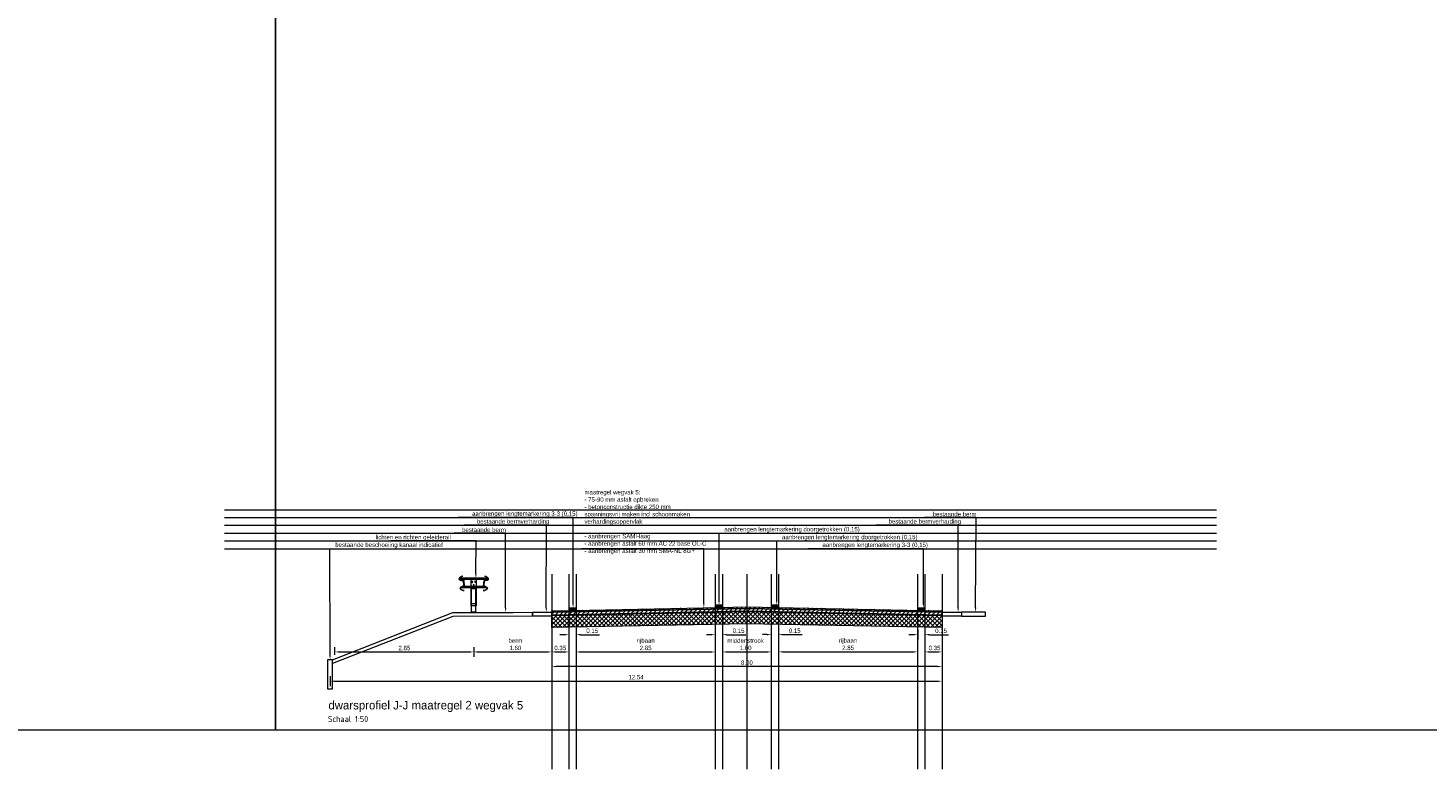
# Model space of a CAD drawing. Header units: metres. Extents: x 0 to 178216, y 0 to 407261.
# Tile 89 of 126: x 166920 to 166949, y 406205 to 406220. Entities that reach past the tile are written whole.
import ezdxf
from ezdxf import colors
from ezdxf.entities.mleader import LeaderData, LeaderLine
from ezdxf.math import Vec2, Vec3

# ---------------------------------------------------------------- set-up
doc = ezdxf.new("R2010")
doc.units = ezdxf.units.M
doc.header["$PDSIZE"] = 1
doc.layers.get('Defpoints').update_dxf_attribs({"lineweight": 18})
for name, color, linetype, lineweight in [('N-WE-VW-MARKERING_LANGS_STREEP_DOORGETROKKEN-G', 7, 'Continuous', 18), ('X-XX-AL-T35', 50, 'Continuous', 18), ('X-XX-AL-T50', 130, 'Continuous', 18), ('X-XX-AL-TEKENBLAD-M', 7, 'Continuous', 18), ('X-XX-AL-TEKENBLAD-S', 7, 'Continuous', 18), ('X-XX-AL-TEKENBLAD-T18', 10, 'Continuous', 18)]:
    doc.layers.add(name, color=color, linetype=linetype, lineweight=lineweight)
doc.layers.add('X-XX-AL-HULPLIJN-G', color=210, linetype='Continuous', lineweight=18, plot=False)
doc.styles.add('Futurabook1-1000', font='LT.TTF', dxfattribs={"height": 2.5})
doc.styles.add('NLCS-ISO-M100-T35', font='NLCS-ISO.ttf', dxfattribs={"height": 0.35})
doc.styles.add('NLCS-ISO-M50-T18', font='LT.TTF', dxfattribs={"height": 0.09})
doc.dimstyles.new('NLCS-M50-T18-PIJL_L2_H2', dxfattribs={"dimscale": 0.05, "dimtxt": 0.09, "dimasz": 1.8, "dimexe": 2, "dimexo": 2, "dimgap": 0.7, "dimtad": 1, "dimzin": 0, "dimdsep": 46, "dimtxsty": 'NLCS-ISO-M50-T18', "dimcen": 0, "dimdle": 2, "dimclrd": 256, "dimclre": 256, "dimclrt": 10, "dimazin": 0, "dimtfac": 1, "dimtofl": 0, "dimtmove": 0, "dimatfit": 3, "dimfxl": 2, "dimfxlon": 1, "dimtfillclr": 256, "dimtolj": 1, "dimtzin": 0, "dimlwd": -1, "dimlwe": -1, "dimarcsym": 0})
pattern_1 = [(45, (54.331124, -39.4168), (-0.044901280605, 0.044901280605), [])]

# ---------------------------------------------------------------- blocks, each defined once
blk = doc.blocks.new('*D44')
at = {"layer": 'Defpoints', "color": 0, "transparency": 16777216}
for p in [(166931.501, 406208.037), (166934.351, 406208.096), (166934.351, 406207.183)]:
    blk.add_point(p, dxfattribs=at)
at = {"layer": 'X-XX-AL-TEKENBLAD-M', "transparency": 16777216}
for p, q in [((166931.501, 406207.283), (166931.501, 406207.083)), ((166931.591, 406207.183), (166934.261, 406207.183)), ((166934.351, 406207.283), (166934.351, 406207.083))]:
    blk.add_line(p, q, dxfattribs=at)
for points in [[(166931.591, 406207.198), (166931.591, 406207.168), (166931.501, 406207.183)], [(166934.261, 406207.198), (166934.261, 406207.168), (166934.351, 406207.183)]]:
    blk.add_solid(points, dxfattribs=at)
at = {"layer": 'X-XX-AL-TEKENBLAD-M', "color": 10, "transparency": 16777216, "insert": (166932.926, 406207.34), "char_height": 0.09, "attachment_point": 5, "style": 'NLCS-ISO-M50-T18'}
blk.add_mtext('\\A1;rijbaan\\P2.85', dxfattribs=at)
blk = doc.blocks.new('*D45')
at = {"layer": 'Defpoints', "color": 0, "transparency": 16777216}
for p in [(166934.501, 406208.097), (166935.501, 406208.097), (166935.501, 406207.183)]:
    blk.add_point(p, dxfattribs=at)
at = {"layer": 'X-XX-AL-TEKENBLAD-M', "transparency": 16777216}
for p, q in [((166934.501, 406207.283), (166934.501, 406207.083)), ((166934.591, 406207.183), (166935.411, 406207.183)), ((166935.501, 406207.283), (166935.501, 406207.083))]:
    blk.add_line(p, q, dxfattribs=at)
for points in [[(166934.591, 406207.198), (166934.591, 406207.168), (166934.501, 406207.183)], [(166935.411, 406207.198), (166935.411, 406207.168), (166935.501, 406207.183)]]:
    blk.add_solid(points, dxfattribs=at)
at = {"layer": 'X-XX-AL-TEKENBLAD-M', "color": 10, "transparency": 16777216, "insert": (166934.975, 406207.34), "char_height": 0.09, "attachment_point": 5, "style": 'NLCS-ISO-M50-T18'}
blk.add_mtext('\\A1;middenstrook\\P1.00', dxfattribs=at)
blk = doc.blocks.new('*D46')
at = {"layer": 'Defpoints', "color": 0, "transparency": 16777216}
for p in [(166935.651, 406208.094), (166938.501, 406208.037), (166938.501, 406207.184)]:
    blk.add_point(p, dxfattribs=at)
at = {"layer": 'X-XX-AL-TEKENBLAD-M', "transparency": 16777216}
for p, q in [((166935.651, 406207.284), (166935.651, 406207.084)), ((166935.741, 406207.184), (166938.411, 406207.184)), ((166938.501, 406207.284), (166938.501, 406207.084))]:
    blk.add_line(p, q, dxfattribs=at)
for points in [[(166935.741, 406207.199), (166935.741, 406207.169), (166935.651, 406207.184)], [(166938.411, 406207.199), (166938.411, 406207.169), (166938.501, 406207.184)]]:
    blk.add_solid(points, dxfattribs=at)
at = {"layer": 'X-XX-AL-TEKENBLAD-M', "color": 10, "transparency": 16777216, "insert": (166937.076, 406207.342), "char_height": 0.09, "attachment_point": 5, "style": 'NLCS-ISO-M50-T18'}
blk.add_mtext('\\A1;rijbaan\\P2.85', dxfattribs=at)
blk = doc.blocks.new('*D47')
at = {"layer": 'Defpoints', "color": 0, "transparency": 16777216}
for p in [(166938.651, 406208.035), (166939.001, 406208.028), (166939.001, 406207.183)]:
    blk.add_point(p, dxfattribs=at)
at = {"layer": 'X-XX-AL-TEKENBLAD-M', "transparency": 16777216}
for p, q in [((166938.651, 406207.283), (166938.651, 406207.083)), ((166938.741, 406207.183), (166938.911, 406207.183)), ((166939.001, 406207.283), (166939.001, 406207.083))]:
    blk.add_line(p, q, dxfattribs=at)
for points in [[(166938.741, 406207.198), (166938.741, 406207.168), (166938.651, 406207.183)], [(166938.911, 406207.198), (166938.911, 406207.168), (166939.001, 406207.183)]]:
    blk.add_solid(points, dxfattribs=at)
at = {"layer": 'X-XX-AL-TEKENBLAD-M', "color": 10, "transparency": 16777216, "insert": (166938.848, 406207.264), "char_height": 0.09, "attachment_point": 5, "style": 'NLCS-ISO-M50-T18'}
blk.add_mtext('\\A1;0.35', dxfattribs=at)
blk = doc.blocks.new('*D48')
at = {"layer": 'Defpoints', "color": 0, "transparency": 16777216}
for p in [(166931.001, 406208.027), (166931.351, 406208.034), (166931.351, 406207.183)]:
    blk.add_point(p, dxfattribs=at)
at = {"layer": 'X-XX-AL-TEKENBLAD-M', "transparency": 16777216}
for p, q in [((166931.001, 406207.283), (166931.001, 406207.083)), ((166931.091, 406207.183), (166931.261, 406207.183)), ((166931.351, 406207.283), (166931.351, 406207.083))]:
    blk.add_line(p, q, dxfattribs=at)
for points in [[(166931.091, 406207.198), (166931.091, 406207.168), (166931.001, 406207.183)], [(166931.261, 406207.198), (166931.261, 406207.168), (166931.351, 406207.183)]]:
    blk.add_solid(points, dxfattribs=at)
at = {"layer": 'X-XX-AL-TEKENBLAD-M', "color": 10, "transparency": 16777216, "insert": (166931.176, 406207.264), "char_height": 0.09, "attachment_point": 5, "style": 'NLCS-ISO-M50-T18'}
blk.add_mtext('\\A1;0.35', dxfattribs=at)
blk = doc.blocks.new('*D49')
at = {"layer": 'Defpoints', "color": 0, "transparency": 16777216}
for p in [(166929.403, 406208.024), (166931.001, 406207.967), (166931.001, 406207.183)]:
    blk.add_point(p, dxfattribs=at)
at = {"layer": 'X-XX-AL-TEKENBLAD-M', "transparency": 16777216}
for p, q in [((166929.403, 406207.283), (166929.403, 406207.083)), ((166929.493, 406207.183), (166930.911, 406207.183)), ((166931.001, 406207.283), (166931.001, 406207.083))]:
    blk.add_line(p, q, dxfattribs=at)
for points in [[(166929.493, 406207.198), (166929.493, 406207.168), (166929.403, 406207.183)], [(166930.911, 406207.198), (166930.911, 406207.168), (166931.001, 406207.183)]]:
    blk.add_solid(points, dxfattribs=at)
at = {"layer": 'X-XX-AL-TEKENBLAD-M', "color": 10, "transparency": 16777216, "insert": (166930.256, 406207.341), "char_height": 0.09, "attachment_point": 5, "style": 'NLCS-ISO-M50-T18'}
blk.add_mtext('\\A1;berm\\P1.60', dxfattribs=at)
blk = doc.blocks.new('*D50')
at = {"layer": 'Defpoints', "color": 0, "transparency": 16777216}
for p in [(166929.403, 406208.024), (166929.403, 406207.183), (166926.558, 406207.024)]:
    blk.add_point(p, dxfattribs=at)
at = {"layer": 'X-XX-AL-TEKENBLAD-M', "transparency": 16777216}
for p, q in [((166926.558, 406207.124), (166926.558, 406207.283)), ((166926.648, 406207.183), (166929.313, 406207.183)), ((166929.403, 406207.283), (166929.403, 406207.083))]:
    blk.add_line(p, q, dxfattribs=at)
for points in [[(166926.648, 406207.198), (166926.648, 406207.168), (166926.558, 406207.183)], [(166929.313, 406207.198), (166929.313, 406207.168), (166929.403, 406207.183)]]:
    blk.add_solid(points, dxfattribs=at)
at = {"layer": 'X-XX-AL-TEKENBLAD-M', "color": 10, "transparency": 16777216, "insert": (166927.98, 406207.263), "char_height": 0.09, "attachment_point": 5, "style": 'NLCS-ISO-M50-T18'}
blk.add_mtext('\\A1;2.85', dxfattribs=at)
blk = doc.blocks.new('*D158')
at = {"layer": 'Defpoints', "color": 0, "transparency": 16777216}
for p in [(166931.001, 406207.687), (166939.001, 406207.688), (166931.001, 406206.883)]:
    blk.add_point(p, dxfattribs=at)
at = {"layer": 'X-XX-AL-TEKENBLAD-M', "transparency": 16777216}
for p, q in [((166931.001, 406206.983), (166931.001, 406206.783)), ((166938.911, 406206.883), (166931.091, 406206.883)), ((166939.001, 406206.983), (166939.001, 406206.783))]:
    blk.add_line(p, q, dxfattribs=at)
for points in [[(166931.091, 406206.898), (166931.091, 406206.868), (166931.001, 406206.883)], [(166938.911, 406206.898), (166938.911, 406206.868), (166939.001, 406206.883)]]:
    blk.add_solid(points, dxfattribs=at)
at = {"layer": 'X-XX-AL-TEKENBLAD-M', "color": 10, "transparency": 16777216, "insert": (166935.001, 406206.963), "char_height": 0.09, "attachment_point": 5, "style": 'NLCS-ISO-M50-T18'}
blk.add_mtext('\\A1;8.00', dxfattribs=at)
blk = doc.blocks.new('*D159')
at = {"layer": 'Defpoints', "color": 0, "transparency": 16777216}
for p in [(166939.001, 406207.683), (166926.458, 406207.203), (166939.001, 406206.583)]:
    blk.add_point(p, dxfattribs=at)
at = {"layer": 'X-XX-AL-TEKENBLAD-M', "transparency": 16777216}
for p, q in [((166926.458, 406206.683), (166926.458, 406206.483)), ((166926.548, 406206.583), (166938.911, 406206.583)), ((166939.001, 406206.683), (166939.001, 406206.483))]:
    blk.add_line(p, q, dxfattribs=at)
for points in [[(166926.548, 406206.598), (166926.548, 406206.568), (166926.458, 406206.583)], [(166938.911, 406206.598), (166938.911, 406206.568), (166939.001, 406206.583)]]:
    blk.add_solid(points, dxfattribs=at)
at = {"layer": 'X-XX-AL-TEKENBLAD-M', "color": 10, "transparency": 16777216, "insert": (166932.729, 406206.664), "char_height": 0.09, "attachment_point": 5, "style": 'NLCS-ISO-M50-T18'}
blk.add_mtext('\\A1;12.54', dxfattribs=at)
blk = doc.blocks.new('*D160')
at = {"layer": 'Defpoints', "color": 0, "transparency": 16777216}
for p in [(166931.35, 406208.034), (166931.501, 406208.037), (166931.501, 406207.537)]:
    blk.add_point(p, dxfattribs=at)
at = {"layer": 'X-XX-AL-TEKENBLAD-M', "transparency": 16777216}
for p, q in [((166931.26, 406207.537), (166931.17, 406207.537)), ((166931.35, 406207.637), (166931.35, 406207.437)), ((166931.501, 406207.637), (166931.501, 406207.437)), ((166931.591, 406207.537), (166931.982, 406207.537))]:
    blk.add_line(p, q, dxfattribs=at)
for points in [[(166931.26, 406207.552), (166931.26, 406207.522), (166931.35, 406207.537)], [(166931.591, 406207.552), (166931.591, 406207.522), (166931.501, 406207.537)]]:
    blk.add_solid(points, dxfattribs=at)
at = {"layer": 'X-XX-AL-TEKENBLAD-M', "color": 10, "transparency": 16777216, "insert": (166931.831, 406207.618), "char_height": 0.09, "attachment_point": 5, "style": 'NLCS-ISO-M50-T18'}
blk.add_mtext('\\A1;0.15', dxfattribs=at)
blk = doc.blocks.new('*D161')
at = {"layer": 'Defpoints', "color": 0, "transparency": 16777216}
for p in [(166934.351, 406208.096), (166934.501, 406208.097), (166934.501, 406207.537)]:
    blk.add_point(p, dxfattribs=at)
at = {"layer": 'X-XX-AL-TEKENBLAD-M', "transparency": 16777216}
for p, q in [((166934.261, 406207.537), (166934.171, 406207.537)), ((166934.351, 406207.637), (166934.351, 406207.437)), ((166934.501, 406207.637), (166934.501, 406207.437)), ((166934.591, 406207.537), (166934.982, 406207.537))]:
    blk.add_line(p, q, dxfattribs=at)
for points in [[(166934.261, 406207.552), (166934.261, 406207.522), (166934.351, 406207.537)], [(166934.591, 406207.552), (166934.591, 406207.522), (166934.501, 406207.537)]]:
    blk.add_solid(points, dxfattribs=at)
at = {"layer": 'X-XX-AL-TEKENBLAD-M', "color": 10, "transparency": 16777216, "insert": (166934.831, 406207.618), "char_height": 0.09, "attachment_point": 5, "style": 'NLCS-ISO-M50-T18'}
blk.add_mtext('\\A1;0.15', dxfattribs=at)
blk = doc.blocks.new('*D162')
at = {"layer": 'Defpoints', "color": 0, "transparency": 16777216}
for p in [(166935.502, 406208.148), (166935.652, 406208.145), (166935.652, 406207.538)]:
    blk.add_point(p, dxfattribs=at)
at = {"layer": 'X-XX-AL-TEKENBLAD-M', "transparency": 16777216}
for p, q in [((166935.412, 406207.538), (166935.322, 406207.538)), ((166935.502, 406207.638), (166935.502, 406207.438)), ((166935.652, 406207.638), (166935.652, 406207.438)), ((166935.742, 406207.538), (166936.133, 406207.538))]:
    blk.add_line(p, q, dxfattribs=at)
for points in [[(166935.412, 406207.553), (166935.412, 406207.523), (166935.502, 406207.538)], [(166935.742, 406207.553), (166935.742, 406207.523), (166935.652, 406207.538)]]:
    blk.add_solid(points, dxfattribs=at)
at = {"layer": 'X-XX-AL-TEKENBLAD-M', "color": 10, "transparency": 16777216, "insert": (166935.982, 406207.619), "char_height": 0.09, "attachment_point": 5, "style": 'NLCS-ISO-M50-T18'}
blk.add_mtext('\\A1;0.15', dxfattribs=at)
blk = doc.blocks.new('*D163')
at = {"layer": 'Defpoints', "color": 0, "transparency": 16777216}
for p in [(166938.502, 406208.087), (166938.652, 406208.084), (166938.652, 406207.537)]:
    blk.add_point(p, dxfattribs=at)
at = {"layer": 'X-XX-AL-TEKENBLAD-M', "transparency": 16777216}
for p, q in [((166938.412, 406207.537), (166938.322, 406207.537)), ((166938.502, 406207.637), (166938.502, 406207.437)), ((166938.652, 406207.637), (166938.652, 406207.437)), ((166938.742, 406207.537), (166939.133, 406207.537))]:
    blk.add_line(p, q, dxfattribs=at)
for points in [[(166938.412, 406207.552), (166938.412, 406207.522), (166938.502, 406207.537)], [(166938.742, 406207.552), (166938.742, 406207.522), (166938.652, 406207.537)]]:
    blk.add_solid(points, dxfattribs=at)
at = {"layer": 'X-XX-AL-TEKENBLAD-M', "color": 10, "transparency": 16777216, "insert": (166938.982, 406207.618), "char_height": 0.09, "attachment_point": 5, "style": 'NLCS-ISO-M50-T18'}
blk.add_mtext('\\A1;0.15', dxfattribs=at)

msp = doc.modelspace()

# ---------------------------------------------------------------- hatches: boundary and pattern name
at = {"layer": 'N-WE-VW-MARKERING_LANGS_STREEP_DOORGETROKKEN-G', "transparency": 33554559}
h = msp.add_hatch(color=256, dxfattribs=at)
h.dxf.hatch_style = 1
h.paths.add_polyline_path([(166931.4997, 406208.0873), (166931.3498, 406208.0842), (166931.3508, 406208.0342), (166931.5008, 406208.0373)])
h = msp.add_hatch(color=256, dxfattribs=at)
h.dxf.hatch_style = 1
h.paths.add_polyline_path([(166934.4997, 406208.1472), (166934.3498, 406208.1442), (166934.3508, 406208.0942), (166934.5008, 406208.0972)])
h = msp.add_hatch(color=256, dxfattribs=at)
h.dxf.hatch_style = 1
h.paths.add_polyline_path([(166935.6517, 406208.1451), (166935.5018, 406208.1481), (166935.5008, 406208.0981), (166935.6507, 406208.0951)])
h = msp.add_hatch(color=256, dxfattribs=at)
h.dxf.hatch_style = 1
h.paths.add_polyline_path([(166938.6517, 406208.084), (166938.5018, 406208.087), (166938.5008, 406208.037), (166938.6507, 406208.034)])
at = {"layer": 'X-XX-AL-TEKENBLAD-S', "transparency": 33554687}
h = msp.add_hatch(dxfattribs=at)
h.set_pattern_fill('ANSI31', color=256, scale=0.02)
h.set_pattern_definition(pattern_1)
h.paths.add_polyline_path([(166931.0008, 406207.9972), (166935.0008, 406208.0777), (166939.0003, 406207.9981), (166939.0009, 406207.9381), (166935.0008, 406208.0177), (166931.0008, 406207.9372)])
h = msp.add_hatch(dxfattribs=at)
h.set_pattern_fill('ANSI31', color=256, scale=0.02, angle=270)
h.set_pattern_definition([(315, (54.331124, 0.5832), (0.044901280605, 0.044901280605), [])])
h.paths.add_polyline_path([(166931.0095, 406208.0274), (166935.0008, 406208.1077), (166939.0009, 406208.0281), (166939.0003, 406207.9981), (166935.0008, 406208.0777), (166931.0095, 406207.9974)])
h = msp.add_hatch(dxfattribs=at)
h.set_pattern_fill('ANSI31', color=256, scale=0.02)
h.set_pattern_definition(pattern_1)
h.paths.add_polyline_path([(166935.0008, 406208.0777), (166931.0096, 406207.9974), (166931.0098, 406207.9374), (166935.0008, 406208.0177), (166939.0009, 406207.9381), (166939.0003, 406207.9981)])
at = {"layer": 'X-XX-AL-TEKENBLAD-S'}
h = msp.add_hatch(dxfattribs=at)
h.set_pattern_fill('ANSI37', color=8, scale=0.02, angle=270)
h.set_pattern_definition([(315, (-1.909524, -41.184786), (0.044901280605, 0.044901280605), []), (45, (-1.909524, -41.184786), (-0.044901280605, 0.044901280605), [])])
h.paths.add_polyline_path([(166931.0008, 406207.9322), (166935.0008, 406208.0127), (166939.0009, 406207.9331), (166939.0009, 406207.6831), (166935.0008, 406207.7627), (166931.0008, 406207.6824)])

# ---------------------------------------------------------------- linework, layer by layer
at = {"layer": 'N-WE-VW-MARKERING_LANGS_STREEP_DOORGETROKKEN-G', "flags": 128}
for points in [[(166931.4997, 406208.0873), (166931.3498, 406208.0842), (166931.3508, 406208.0342), (166931.5008, 406208.0373), (166931.4997, 406208.0873)], [(166934.4997, 406208.1472), (166934.3498, 406208.1442), (166934.3508, 406208.0942), (166934.5008, 406208.0972), (166934.4997, 406208.1472)], [(166935.6517, 406208.1451), (166935.5018, 406208.1481), (166935.5008, 406208.0981), (166935.6507, 406208.0951), (166935.6517, 406208.1451)], [(166938.6517, 406208.084), (166938.5018, 406208.087), (166938.5008, 406208.037), (166938.6507, 406208.034), (166938.6517, 406208.084)]]:
    msp.add_lwpolyline(points, close=True, dxfattribs=at)
at = {"layer": 'X-XX-AL-HULPLIJN-G', "flags": 128}
for points in [[(166875.3375, 406225.5848), (166875.3375, 406205.5848), (166925.3375, 406205.5848), (166925.3375, 406225.5848)], [(166925.3375, 406225.5848), (166925.3375, 406205.5848), (166975.3375, 406205.5848), (166975.3375, 406225.5848)]]:
    msp.add_lwpolyline(points, close=True, dxfattribs=at)
for points in [[(166924.2968, 406210.1014), (166944.6265, 406210.1014)], [(166924.2968, 406209.9414), (166944.6265, 406209.9414)], [(166924.2968, 406209.7814), (166944.6265, 406209.7814)], [(166924.2968, 406209.6214), (166944.6265, 406209.6214)], [(166924.2968, 406209.4614), (166944.6265, 406209.4614)], [(166924.2968, 406209.3014), (166944.6265, 406209.3014)], [(166931.0008, 406208.7816), (166931.0008, 406204.7816)], [(166931.3508, 406208.7816), (166931.3508, 406204.7816)], [(166931.5008, 406208.7816), (166931.5008, 406204.7816)], [(166934.3508, 406208.7816), (166934.3508, 406204.7816)], [(166934.5008, 406208.7816), (166934.5008, 406204.7816)], [(166935.0008, 406208.7816), (166935.0008, 406204.7816)], [(166935.5008, 406208.7816), (166935.5008, 406204.7816)], [(166935.6508, 406208.7816), (166935.6508, 406204.7816)], [(166938.5008, 406208.7816), (166938.5008, 406204.7816)], [(166938.6508, 406208.7816), (166938.6508, 406204.7816)], [(166939.0008, 406208.7816), (166939.0008, 406204.7816)]]:
    msp.add_lwpolyline(points, dxfattribs=at)
at = {"layer": 'X-XX-AL-TEKENBLAD-S', "transparency": 33554687}
for p, q in [((166929.1127, 406208.6933), (166929.1153, 406208.6703)), ((166929.6927, 406208.6933), (166929.1127, 406208.6933)), ((166929.69, 406208.6703), (166929.1153, 406208.6703)), ((166929.1872, 406208.6703), (166929.2024, 406208.5253)), ((166929.191, 406208.6703), (166929.2063, 406208.5253)), ((166929.1974, 406208.6461), (166929.1936, 406208.6457)), ((166929.1974, 406208.6461), (166929.2084, 406208.5413)), ((166929.3527, 406208.1258), (166929.3527, 406208.6805)), ((166929.3527, 406208.6805), (166929.4527, 406208.6805)), ((166929.3599, 406208.6235), (166929.386, 406208.6235)), ((166929.3727, 406208.6036), (166929.3727, 406208.6421)), ((166929.4199, 406208.6235), (166929.446, 406208.6235)), ((166929.4327, 406208.6049), (166929.4327, 406208.6421)), ((166929.4527, 406208.6805), (166929.4527, 406208.1258)), ((166929.6079, 406208.6461), (166929.5969, 406208.5413)), ((166929.6143, 406208.6703), (166929.599, 406208.5253)), ((166929.6181, 406208.6703), (166929.6029, 406208.5253)), ((166929.6079, 406208.6461), (166929.6117, 406208.6457)), ((166929.6927, 406208.6933), (166929.69, 406208.6703)), ((166929.1707, 406208.5023), (166929.135, 406208.5023)), ((166929.135, 406208.4993), (166929.135, 406208.5023)), ((166929.6703, 406208.4993), (166929.135, 406208.4993)), ((166929.1707, 406208.5023), (166929.1947, 406208.5253)), ((166929.6107, 406208.5253), (166929.1947, 406208.5253)), ((166929.2084, 406208.5413), (166929.2046, 406208.5409)), ((166929.3527, 406208.4905), (166929.4527, 406208.4905)), ((166929.3527, 406208.4855), (166929.4527, 406208.4855)), ((166929.3527, 406208.4741), (166929.3577, 406208.4741)), ((166929.3577, 406207.9987), (166929.3577, 406208.4741)), ((166929.3893, 406208.5535), (166929.4151, 406208.5535)), ((166929.4027, 406208.5259), (166929.4027, 406208.5721)), ((166929.4477, 406208.4741), (166929.4527, 406208.4741)), ((166929.4477, 406207.9987), (166929.4477, 406208.4741)), ((166929.5969, 406208.5413), (166929.6007, 406208.5409)), ((166929.6107, 406208.5253), (166929.6347, 406208.5023)), ((166929.6703, 406208.5023), (166929.6347, 406208.5023)), ((166929.6703, 406208.4993), (166929.6703, 406208.5023)), ((166929.4527, 406208.1258), (166929.3527, 406208.1258)), ((166929.4477, 406208.1708), (166929.3577, 406208.1708)), ((166929.3527, 406207.9987), (166929.3462, 406207.9937)), ((166929.4527, 406207.9987), (166929.3527, 406207.9987)), ((166929.4527, 406207.9987), (166929.4592, 406207.9937))]:
    msp.add_line(p, q, dxfattribs=at)
at = {"layer": 'X-XX-AL-TEKENBLAD-S', "transparency": 33554687, "flags": 128}
for points in [[(166929.2083, 406208.4449), (166929.1827, 406208.4462), (166929.1392, 406208.4679, -0.6229229), (166929.1395, 406208.511), (166929.1818, 406208.5314, 0.3165431), (166929.1986, 406208.5616), (166929.1924, 406208.6213, 0.3149109), (166929.1698, 406208.6472), (166929.1238, 406208.6588, -0.6226296), (166929.1148, 406208.7009), (166929.1528, 406208.7309), (166929.1776, 406208.7374), (166929.1768, 406208.7403), (166929.1514, 406208.7336), (166929.1129, 406208.7032, 0.6226296), (166929.1231, 406208.6559), (166929.1691, 406208.6443, -0.3149109), (166929.1894, 406208.621), (166929.1956, 406208.5613, -0.3165431), (166929.1805, 406208.5341), (166929.1382, 406208.5137, 0.6229229), (166929.1378, 406208.4653), (166929.1819, 406208.4432), (166929.2082, 406208.4419)], [(166929.3692, 406208.6115, 0.5773503), (166929.3761, 406208.6115), (166929.3805, 406208.619, 1.7320508), (166929.3649, 406208.619)], [(166929.4292, 406208.6115, 0.5773503), (166929.4361, 406208.6115), (166929.4405, 406208.619, 1.7320508), (166929.4249, 406208.619)], [(166929.597, 406208.4449), (166929.6226, 406208.4462), (166929.6661, 406208.4679, 0.6229229), (166929.6658, 406208.511), (166929.6235, 406208.5314, -0.3165431), (166929.6067, 406208.5616), (166929.613, 406208.6213, -0.3149109), (166929.6355, 406208.6472), (166929.6815, 406208.6588, 0.6226296), (166929.6905, 406208.7009), (166929.6526, 406208.7309), (166929.6277, 406208.7374), (166929.6285, 406208.7403), (166929.6539, 406208.7336), (166929.6924, 406208.7032, -0.6226296), (166929.6822, 406208.6559), (166929.6362, 406208.6443, 0.3149109), (166929.6159, 406208.621), (166929.6097, 406208.5613, 0.3165431), (166929.6248, 406208.5341), (166929.6671, 406208.5137, -0.6229229), (166929.6675, 406208.4653), (166929.6234, 406208.4432), (166929.5971, 406208.4419)], [(166929.3992, 406208.5415, 0.5773503), (166929.4061, 406208.5415), (166929.4105, 406208.549, 1.7320508), (166929.3949, 406208.549)]]:
    msp.add_lwpolyline(points, format="xyb", close=True, dxfattribs=at)
at = {"layer": 'X-XX-AL-TEKENBLAD-S', "const_width": 0.01, "flags": 128}
msp.add_lwpolyline([(166931.0009, 406207.9322), (166935.0008, 406208.0127), (166939.0007, 406207.9331)], dxfattribs=at)
at = {"layer": 'X-XX-AL-TEKENBLAD-S', "flags": 128}
msp.add_lwpolyline([(166931.0008, 406208.0272), (166931.4394, 406208.036), (166934.4308, 406208.0958), (166935.0008, 406208.1077), (166935.6145, 406208.0958), (166938.6199, 406208.0357), (166939.0009, 406208.0281), (166939.0003, 406207.9981), (166938.6444, 406208.0052), (166935.0008, 406208.0777), (166931.0008, 406207.9972), (166931.0008, 406208.0272)], dxfattribs=at)
msp.add_lwpolyline([(166931.0008, 406207.9972), (166935.0008, 406208.0777), (166939.0003, 406207.9981), (166939.0003, 406207.9981), (166939.0009, 406207.9381), (166935.0008, 406208.0177), (166931.0008, 406207.9372), (166931.0008, 406207.9972)], close=True, dxfattribs=at)
at = {"layer": 'X-XX-AL-TEKENBLAD-S', "color": 8, "flags": 128}
msp.add_lwpolyline([(166926.5076, 406207.0233), (166928.9763, 406207.9927), (166929.3027, 406207.9933), (166929.5526, 406207.9939), (166929.6186, 406207.9941), (166930.2098, 406207.9955), (166930.6098, 406207.9974), (166930.6096, 406207.9174), (166928.9763, 406207.9127), (166926.5076, 406206.9433), (166926.5076, 406207.0233)], dxfattribs=at)
for points in [[(166930.6096, 406207.9974), (166931.0008, 406207.9972), (166931.0008, 406207.9172), (166930.6096, 406207.9174)], [(166931.0008, 406207.9322), (166935.0008, 406208.0127), (166939.0009, 406207.9331), (166939.0009, 406207.9331), (166939.0009, 406207.6831), (166935.0008, 406207.7627), (166931.0008, 406207.6824), (166931.0008, 406207.9322)], [(166939.0009, 406207.9981), (166939.4007, 406207.9981), (166939.4007, 406207.9181), (166939.0009, 406207.9181)], [(166939.8907, 406207.9981), (166939.4007, 406207.9981), (166939.4007, 406207.9181), (166939.8907, 406207.9181)], [(166926.4076, 406207.0233), (166926.4076, 406206.4233), (166926.5076, 406206.4233), (166926.5076, 406207.0233)]]:
    msp.add_lwpolyline(points, close=True, dxfattribs=at)

# ---------------------------------------------------------------- texts
at = {"layer": 'X-XX-AL-T35', "insert": (166926.4134, 406205.8698), "char_height": 0.125, "attachment_point": 1, "style": 'NLCS-ISO-M100-T35'}
msp.add_mtext_dynamic_manual_height_columns('Schaal 1:50', width=5.387368, gutter_width=1.75, heights=[0], dxfattribs=at)
at = {"layer": 'X-XX-AL-T50', "insert": (166926.423, 406206.1787), "char_height": 0.175, "attachment_point": 1, "style": 'Futurabook1-1000'}
msp.add_mtext_dynamic_manual_height_columns('dwarsprofiel J-J maatregel 2 wegvak 5', width=8.139484, gutter_width=2.5, heights=[0], dxfattribs=at)

# ---------------------------------------------------------------- dimensions: what is measured, and where the dimension line sits
at = {"layer": 'X-XX-AL-TEKENBLAD-M'}
for base, p1, p2, picture, middle in [((166929.4027, 406207.1831), (166926.5576, 406207.0235), (166929.4027, 406208.0235), '*D50', (166927.9802, 406207.1831)), ((166931.3508, 406207.183), (166931.0008, 406208.0272), (166931.3508, 406208.0342), '*D48', (166931.1758, 406207.183)), ((166939.0009, 406207.1833), (166938.6508, 406208.0351), (166939.0009, 406208.0281), '*D47', (166938.8484, 406207.1833))]:
    dim = msp.add_linear_dim(base=base, p1=p1, p2=p2, dimstyle='NLCS-M50-T18-PIJL_L2_H2', dxfattribs=at)
    dim.commit()
    dim.dimension.update_dxf_attribs({"geometry": picture, "text_midpoint": middle, "dimtype": 160})
for base, p1, p2, text, picture, middle in [((166931.0008, 406207.1831), (166929.4027, 406208.0235), (166931.0008, 406207.9672), 'berm\\P<>', '*D49', (166930.2561, 406207.1831)), ((166935.5008, 406207.1826), (166934.5008, 406208.0974), (166935.5008, 406208.0974), 'middenstrook\\P<>', '*D45', (166934.9746, 406207.1826))]:
    dim = msp.add_linear_dim(base=base, p1=p1, p2=p2, text=text, dimstyle='NLCS-M50-T18-PIJL_L2_H2', dxfattribs=at)
    dim.commit()
    dim.dimension.update_dxf_attribs({"geometry": picture, "text_midpoint": middle, "dimtype": 160})
for base, p1, p2, picture, middle in [((166931.5008, 406207.5373), (166931.3498, 406208.0344), (166931.5008, 406208.0375), '*D160', (166931.8315, 406207.6181)), ((166934.5008, 406207.5372), (166934.3508, 406208.0959), (166934.5008, 406208.0974), '*D161', (166934.8315, 406207.6179)), ((166935.6517, 406207.5382), (166935.5018, 406208.1481), (166935.6517, 406208.1451), '*D162', (166935.9824, 406207.6189)), ((166938.6517, 406207.5372), (166938.5018, 406208.087), (166938.6517, 406208.084), '*D163', (166938.9824, 406207.6179)), ((166939.0009, 406206.5831), (166926.4576, 406207.2031), (166939.0009, 406207.6831), '*D159', (166932.7292, 406206.6642)), ((166931.0008, 406206.8826), (166939.0008, 406207.6881), (166931.0008, 406207.6874), '*D158', (166935.0008, 406206.9634))]:
    dim = msp.add_linear_dim(base=base, p1=p1, p2=p2, dimstyle='NLCS-M50-T18-PIJL_L2_H2', dxfattribs=at)
    dim.commit()
    dim.dimension.update_dxf_attribs({"geometry": picture, "text_midpoint": middle})
for base, p1, p2, picture, middle in [((166934.3508, 406207.1827), (166931.5008, 406208.0375), (166934.3508, 406208.0959), '*D44', (166932.9258, 406207.3405)), ((166938.5008, 406207.1842), (166935.6508, 406208.0944), (166938.5008, 406208.0374), '*D46', (166937.0758, 406207.3419))]:
    dim = msp.add_linear_dim(base=base, p1=p1, p2=p2, text='rijbaan\\P<>', dimstyle='NLCS-M50-T18-PIJL_L2_H2', dxfattribs=at)
    dim.commit()
    dim.dimension.update_dxf_attribs({"geometry": picture, "text_midpoint": middle})

# ---------------------------------------------------------------- leaders
at = {"layer": 'X-XX-AL-TEKENBLAD-T18'}
ml = msp.add_multileader_mtext('Standard', dxfattribs=at)
ml.set_content('maatregel wegvak 5: \\P- 75-90 mm asfalt opbreken\\P- betonconstructie dikte 250 mm spanningsvrij maken incl schoonmaken verhardingsoppervlak \\P\\P- aanbrengen SAMI-laag\\P- aanbrengen asfalt 60 mm AC 22 base OL-C \\P- aanbrengen asfalt 30 mm SMA-NL 8G+ ', color=256, style='NLCS-ISO-M50-T18')
ml.set_leader_properties(color=256, linetype='ByLayer', lineweight=-1)
ml.build(insert=Vec2(0, 0))
ml.multileader.update_dxf_attribs({"text_left_attachment_type": 5, "text_right_attachment_type": 5, "dogleg_length": 0.09, "arrow_head_size": 0.09})
ctx = ml.context
ctx.base_point, ctx.char_height, ctx.arrow_head_size, ctx.landing_gap_size, ctx.plane_origin = Vec3(166931.654, 406209.3014), 0.09, 0.09, 0.018, Vec3(166934.1936, 406208.4217)
ctx.left_attachment, ctx.right_attachment = 5, 5
notes = []
notes.append((ctx, [(1, (1, 1, 0), (166934.1186, 406209.3014), (-1, 0), 0.09, [(0, [(166934.1187, 406208.0896)], 0, [])])]))
ctx.mtext.insert, ctx.mtext.width, ctx.mtext.flow_direction = Vec3(166931.672, 406210.5036), 2.374077, 5
ml = msp.add_multileader_mtext('Standard', dxfattribs=at)
ml.set_content('aanbrengen lengtemarkering 3-3 (0,15)', color=256, style='NLCS-ISO-M50-T18')
ml.set_leader_properties(color=256, linetype='ByLayer', lineweight=-1)
ml.build(insert=Vec2(0, 0))
ml.multileader.update_dxf_attribs({"text_left_attachment_type": 5, "text_right_attachment_type": 5, "dogleg_length": 0.09, "arrow_head_size": 0.09})
ctx = ml.context
ctx.base_point, ctx.char_height, ctx.arrow_head_size, ctx.landing_gap_size, ctx.plane_origin = Vec3(166929.3506, 406209.9414), 0.09, 0.09, 0.018, Vec3(166931.5133, 406208.4135)
ctx.left_attachment, ctx.right_attachment = 5, 5
notes.append((ctx, [(1, (1, 1, 0), (166931.4384, 406209.9414), (-1, 0), 0.09, [(0, [(166931.4384, 406208.086)], 0, [])])]))
ctx.mtext.insert, ctx.mtext.flow_direction = Vec3(166929.3686, 406210.0653), 5
ml = msp.add_multileader_mtext('Standard', dxfattribs=at)
ml.set_content('bestaande berm', color=256, style='NLCS-ISO-M50-T18')
ml.set_leader_properties(color=256, linetype='ByLayer', lineweight=-1)
ml.build(insert=Vec2(0, 0))
ml.multileader.update_dxf_attribs({"text_left_attachment_type": 5, "text_right_attachment_type": 5, "dogleg_length": 0.09, "arrow_head_size": 0.09})
ctx = ml.context
ctx.base_point, ctx.char_height, ctx.arrow_head_size, ctx.landing_gap_size, ctx.plane_origin = Vec3(166938.7923, 406209.9414), 0.09, 0.09, 0.018, Vec3(166939.778, 406208.3561)
ctx.left_attachment, ctx.right_attachment = 5, 5
notes.append((ctx, [(1, (1, 1, 0), (166939.7012, 406209.9414), (-1, 0), 0.09, [(0, [(166939.6884, 406207.9981)], 0, [])])]))
ctx.mtext.insert, ctx.mtext.flow_direction = Vec3(166938.8103, 406210.0534), 5
ml = msp.add_multileader_mtext('Standard', dxfattribs=at)
ml.set_content('bestaande berm', color=256, style='NLCS-ISO-M50-T18')
ml.set_leader_properties(color=256, linetype='ByLayer', lineweight=-1)
ml.build(insert=Vec2(0, 0))
ml.multileader.update_dxf_attribs({"text_left_attachment_type": 5, "text_right_attachment_type": 5, "dogleg_length": 0.09, "arrow_head_size": 0.09})
ctx = ml.context
ctx.base_point, ctx.char_height, ctx.arrow_head_size, ctx.landing_gap_size, ctx.plane_origin = Vec3(166929.1468, 406209.6214), 0.09, 0.09, 0.018, Vec3(166930.1324, 406208.3651)
ctx.left_attachment, ctx.right_attachment = 5, 5
notes.append((ctx, [(1, (1, 1, 0), (166930.0556, 406209.6214), (-1, 0), 0.09, [(0, [(166930.0558, 406207.9958)], 0, [])])]))
ctx.mtext.insert, ctx.mtext.flow_direction = Vec3(166929.1648, 406209.7334), 5
ml = msp.add_multileader_mtext('Standard', dxfattribs=at)
ml.set_content('bestaande bermverharding', color=256, style='NLCS-ISO-M50-T18')
ml.set_leader_properties(color=256, linetype='ByLayer', lineweight=-1)
ml.build(insert=Vec2(0, 0))
ml.multileader.update_dxf_attribs({"text_left_attachment_type": 5, "text_right_attachment_type": 5, "dogleg_length": 0.09, "arrow_head_size": 0.09})
ctx = ml.context
ctx.base_point, ctx.char_height, ctx.arrow_head_size, ctx.landing_gap_size, ctx.plane_origin = Vec3(166929.4485, 406209.7814), 0.09, 0.09, 0.018, Vec3(166930.9696, 406208.367)
ctx.left_attachment, ctx.right_attachment = 5, 5
notes.append((ctx, [(1, (1, 1, 0), (166930.8928, 406209.7814), (-1, 0), 0.09, [(0, [(166930.8885, 406207.9973)], 0, [])])]))
ctx.mtext.insert, ctx.mtext.flow_direction = Vec3(166929.4665, 406209.9053), 5
ml = msp.add_multileader_mtext('Standard', dxfattribs=at)
ml.set_content('aanbrengen lengtemarkering doorgetrokken (0,15)', color=256, style='NLCS-ISO-M50-T18')
ml.set_leader_properties(color=256, linetype='ByLayer', lineweight=-1)
ml.build(insert=Vec2(0, 0))
ml.multileader.update_dxf_attribs({"text_left_attachment_type": 5, "text_right_attachment_type": 5, "dogleg_length": 0.09, "arrow_head_size": 0.09})
ctx = ml.context
ctx.base_point, ctx.char_height, ctx.arrow_head_size, ctx.landing_gap_size, ctx.plane_origin = Vec3(166934.5198, 406209.6214), 0.09, 0.09, 0.018, Vec3(166934.3548, 406208.4733)
ctx.left_attachment, ctx.right_attachment = 5, 5
notes.append((ctx, [(1, (1, 1, 0), (166934.4298, 406209.6214), (1, 0), 0.09, [(0, [(166934.4298, 406208.1458)], 0, [])])]))
ctx.mtext.insert, ctx.mtext.rotation, ctx.mtext.flow_direction = Vec3(166934.5378, 406209.7453), 6.2831853, 5
ml = msp.add_multileader_mtext('Standard', dxfattribs=at)
ml.set_content('bestaande bermverharding', color=256, style='NLCS-ISO-M50-T18')
ml.set_leader_properties(color=256, linetype='ByLayer', lineweight=-1)
ml.build(insert=Vec2(0, 0))
ml.multileader.update_dxf_attribs({"text_left_attachment_type": 5, "text_right_attachment_type": 5, "dogleg_length": 0.09, "arrow_head_size": 0.09})
ctx = ml.context
ctx.base_point, ctx.char_height, ctx.arrow_head_size, ctx.landing_gap_size, ctx.plane_origin = Vec3(166937.8876, 406209.7821), 0.09, 0.09, 0.018, Vec3(166939.4087, 406208.3677)
ctx.left_attachment, ctx.right_attachment = 5, 5
notes.append((ctx, [(1, (1, 1, 0), (166939.3319, 406209.7821), (-1, 0), 0.09, [(0, [(166939.3319, 406207.9981)], 0, [])])]))
ctx.mtext.insert, ctx.mtext.flow_direction = Vec3(166937.9056, 406209.906), 5
ml = msp.add_multileader_mtext('Standard', dxfattribs=at)
ml.set_content('lichten en richten geleiderail', color=256, style='NLCS-ISO-M50-T18')
ml.set_leader_properties(color=256, linetype='ByLayer', lineweight=-1)
ml.build(insert=Vec2(0, 0))
ml.multileader.update_dxf_attribs({"text_left_attachment_type": 5, "text_right_attachment_type": 5, "dogleg_length": 0.09, "arrow_head_size": 0.09})
ctx = ml.context
ctx.base_point, ctx.char_height, ctx.arrow_head_size, ctx.landing_gap_size, ctx.plane_origin = Vec3(166927.3735, 406209.4614), 0.09, 0.09, 0.018, Vec3(166929.5365, 406208.6008)
ctx.left_attachment, ctx.right_attachment = 5, 5
notes.append((ctx, [(1, (1, 1, 0), (166929.4495, 406209.4614), (-1, 0), 0.09, [(0, [(166929.4469, 406208.6933)], 0, [])])]))
ctx.mtext.insert, ctx.mtext.flow_direction = Vec3(166927.3915, 406209.5814), 5
ml = msp.add_multileader_mtext('Standard', dxfattribs=at)
ml.set_content('aanbrengen lengtemarkering doorgetrokken (0,15)', color=256, style='NLCS-ISO-M50-T18')
ml.set_leader_properties(color=256, linetype='ByLayer', lineweight=-1)
ml.build(insert=Vec2(0, 0))
ml.multileader.update_dxf_attribs({"text_left_attachment_type": 5, "text_right_attachment_type": 5, "dogleg_length": 0.09, "arrow_head_size": 0.09})
ctx = ml.context
ctx.base_point, ctx.char_height, ctx.arrow_head_size, ctx.landing_gap_size, ctx.plane_origin = Vec3(166935.7035, 406209.4614), 0.09, 0.09, 0.018, Vec3(166935.5386, 406208.4733)
ctx.left_attachment, ctx.right_attachment = 5, 5
notes.append((ctx, [(1, (1, 1, 0), (166935.6135, 406209.4614), (1, 0), 0.09, [(0, [(166935.6135, 406208.1458)], 0, [])])]))
ctx.mtext.insert, ctx.mtext.rotation, ctx.mtext.flow_direction = Vec3(166935.7215, 406209.5853), 6.2831853, 5
ml = msp.add_multileader_mtext('Standard', dxfattribs=at)
ml.set_content('bestaande beschoeiing kanaal indicatief', color=256, style='NLCS-ISO-M50-T18')
ml.set_leader_properties(color=256, linetype='ByLayer', lineweight=-1)
ml.build(insert=Vec2(0, 0))
ml.multileader.update_dxf_attribs({"text_left_attachment_type": 5, "text_right_attachment_type": 5, "dogleg_length": 0.09, "arrow_head_size": 0.09})
ctx = ml.context
ctx.base_point, ctx.char_height, ctx.arrow_head_size, ctx.landing_gap_size, ctx.plane_origin = Vec3(166926.5459, 406209.3014), 0.09, 0.09, 0.018, Vec3(166926.368, 406208.4885)
ctx.left_attachment, ctx.right_attachment = 5, 5
notes.append((ctx, [(1, (1, 1, 0), (166926.4559, 406209.3014), (1, 0), 0.09, [(0, [(166926.4576, 406207.0233)], 0, [])])]))
ctx.mtext.insert, ctx.mtext.rotation, ctx.mtext.flow_direction = Vec3(166926.5639, 406209.4268), 6.2831853, 5
ml = msp.add_multileader_mtext('Standard', dxfattribs=at)
ml.set_content('aanbrengen lengtemarkering 3-3 (0,15)', color=256, style='NLCS-ISO-M50-T18')
ml.set_leader_properties(color=256, linetype='ByLayer', lineweight=-1)
ml.build(insert=Vec2(0, 0))
ml.multileader.update_dxf_attribs({"text_left_attachment_type": 5, "text_right_attachment_type": 5, "dogleg_length": 0.09, "arrow_head_size": 0.09})
ctx = ml.context
ctx.base_point, ctx.char_height, ctx.arrow_head_size, ctx.landing_gap_size, ctx.plane_origin = Vec3(166936.5311, 406209.3014), 0.09, 0.09, 0.018, Vec3(166938.6939, 406208.4132)
ctx.left_attachment, ctx.right_attachment = 5, 5
notes.append((ctx, [(1, (1, 1, 0), (166938.6189, 406209.3014), (-1, 0), 0.09, [(0, [(166938.6189, 406208.0857)], 0, [])])]))
ctx.mtext.insert, ctx.mtext.flow_direction = Vec3(166936.5491, 406209.4253), 5
for ctx, leaders in notes:
    for number, flags, end, landing, length, lines in leaders:
        leader = LeaderData()
        leader.index, (leader.has_last_leader_line, leader.has_dogleg_vector, leader.attachment_direction) = number, flags
        leader.last_leader_point, leader.dogleg_vector, leader.dogleg_length = Vec3(end), Vec3(landing), length
        for number, points, colour, breaks in lines:
            line = LeaderLine()
            line.index, line.vertices, line.color, line.breaks = number, Vec3.list(points), colors.encode_raw_color(colour), breaks
            leader.lines.append(line)
        ctx.leaders.append(leader)

doc.saveas('drawing.dxf')
